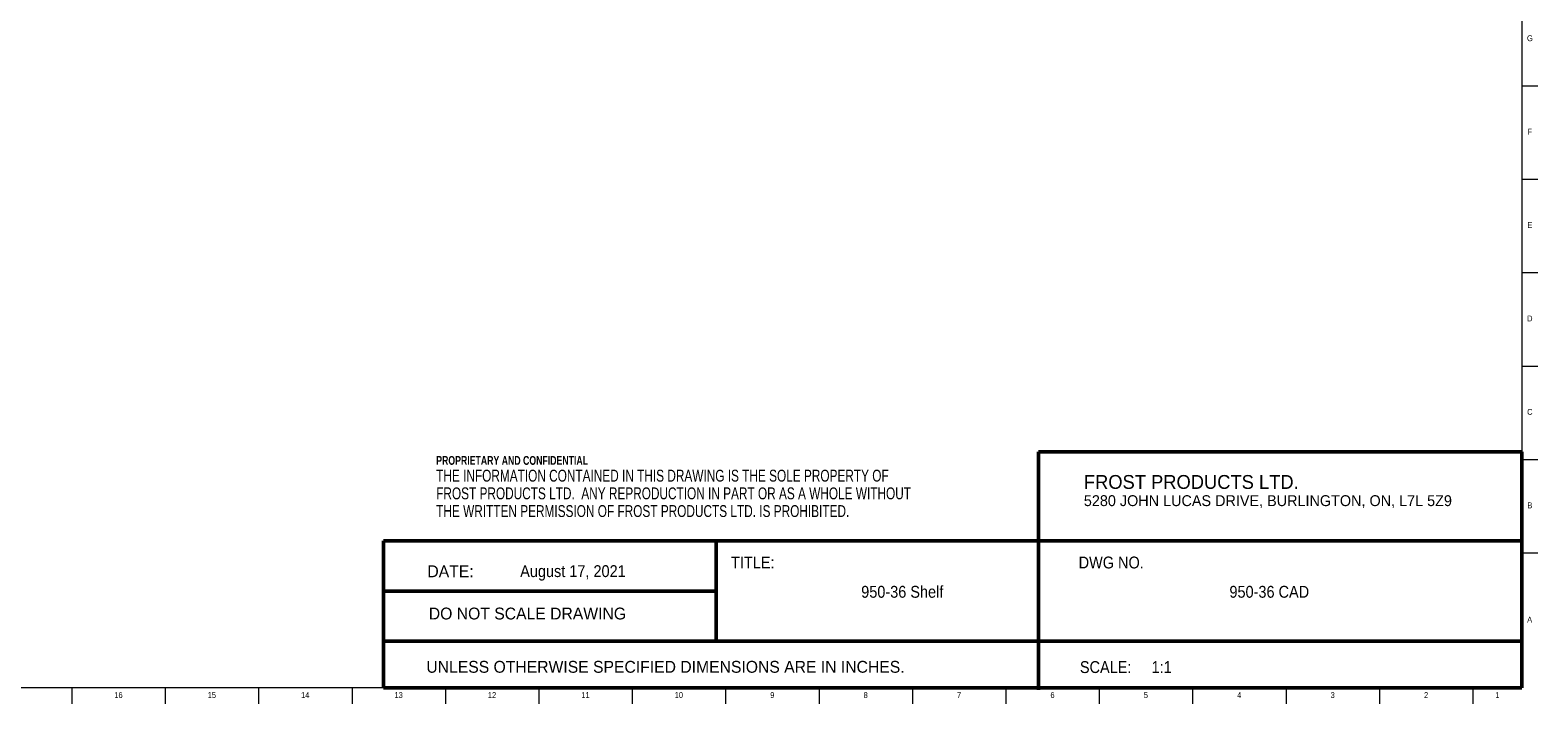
# Model space of a CAD drawing. Header units: inches. Extents: x 0.2 to 69.8, y 0.2 to 49.8.
# Tile 5 of 8: x 38.1 to 69.8, y 0.2 to 14.4. Entities that reach past the tile are written whole.
import ezdxf

# ---------------------------------------------------------------- set-up
doc = ezdxf.new("R2010")
doc.units = ezdxf.units.IN
doc.header["$MEASUREMENT"] = 0
doc.linetypes.add('SLD-Solid', pattern=[0])
doc.layers.add('NOTES', color=1, linetype='SLD-Solid')
doc.layers.add('TITLE', color=8, linetype='SLD-Solid')
doc.styles.add('SLDTEXTSTYLE0', font='ARIAL.TTF', dxfattribs={"width": 0.948})
doc.styles.add('SLDTEXTSTYLE1', font='GOTHIC.TTF', dxfattribs={"width": 0.913})
doc.styles.add('SLDTEXTSTYLE2', font='ARIALNB.TTF', dxfattribs={"width": 0.87})
doc.styles.add('SLDTEXTSTYLE3', font='ARIALN.TTF', dxfattribs={"width": 0.87})

# ---------------------------------------------------------------- blocks, each defined once
blk = doc.blocks.new('SW_NOTE_0_1')
at = {"layer": 'NOTES', "color": 0, "attachment_point": 1}
for s, insert, char_height, style in [('PROPRIETARY AND CONFIDENTIAL', (0, 0.238), 0.18473, 'SLDTEXTSTYLE2'), ('THE INFORMATION CONTAINED IN THIS DRAWING IS THE SOLE PROPERTY OF ', (0, -0.05), 0.25, 'SLDTEXTSTYLE3'), ('FROST PRODUCTS LTD.  ANY REPRODUCTION IN PART OR AS A WHOLE WITHOUT ', (0, -0.423), 0.25, 'SLDTEXTSTYLE3'), ('THE WRITTEN PERMISSION OF FROST PRODUCTS LTD. IS PROHIBITED.', (0, -0.796), 0.25, 'SLDTEXTSTYLE3')]:
    blk.add_mtext(s, dxfattribs=dict(at, insert=insert, char_height=char_height, style=style))

msp = doc.modelspace()

# ---------------------------------------------------------------- linework, layer by layer
at = {"layer": 'TITLE', "linetype": 'SLD-Solid', "lineweight": 18}
for p, q in [((69.5, 49.5), (69.5, 0.5)), ((69.5, 13.1889764), (69.8346457, 13.1889764)), ((69.5, 11.2204724), (69.8346457, 11.2204724)), ((69.5, 9.2519685), (69.8346457, 9.2519685)), ((69.5, 7.2834646), (69.8346457, 7.2834646)), ((69.5, 5.3149606), (69.8346457, 5.3149606)), ((69.5, 3.3464567), (69.8346457, 3.3464567)), ((69.5, 0.5), (0.5, 0.5)), ((38.9370079, 0.5), (38.9370079, 0.1653543)), ((40.9055118, 0.5), (40.9055118, 0.1653543)), ((42.8740157, 0.5), (42.8740157, 0.1653543)), ((44.8425197, 0.5), (44.8425197, 0.1653543)), ((46.8110236, 0.5), (46.8110236, 0.1653543)), ((48.7795276, 0.5), (48.7795276, 0.1653543)), ((50.7480315, 0.5), (50.7480315, 0.1653543)), ((52.7165354, 0.5), (52.7165354, 0.1653543)), ((54.6850394, 0.5), (54.6850394, 0.1653543)), ((56.6535433, 0.5), (56.6535433, 0.1653543)), ((58.6220472, 0.5), (58.6220472, 0.1653543)), ((60.5905512, 0.5), (60.5905512, 0.1653543)), ((62.5590551, 0.5), (62.5590551, 0.1653543)), ((64.5275591, 0.5), (64.5275591, 0.1653543)), ((66.496063, 0.5), (66.496063, 0.1653543)), ((68.4645669, 0.5), (68.4645669, 0.1653543))]:
    msp.add_line(p, q, dxfattribs=at)
at = {"layer": 'TITLE', "lineweight": 50}
for p, q in [((69.4999317, 5.4753604), (59.3105351, 5.4753604)), ((59.3105351, 5.4753604), (59.3105351, 0.4636772)), ((69.4999317, 5.4753604), (69.5, 0.5)), ((45.5059791, 3.5979637), (45.5059791, 0.5)), ((52.518223, 3.5979637), (45.5059791, 3.5979637)), ((52.518223, 3.5979637), (69.4997616, 3.5979648)), ((52.518223, 1.4876118), (52.518223, 3.5979637)), ((52.518223, 2.5427877), (45.5059791, 2.5427877)), ((52.518223, 1.4876118), (45.5059791, 1.4876118)), ((52.518223, 1.4876118), (69.4999865, 1.4876118)), ((45.5059791, 0.5), (69.5, 0.5))]:
    msp.add_line(p, q, dxfattribs=at)

# ---------------------------------------------------------------- block references
at = {"layer": 'NOTES'}
msp.add_blockref('SW_NOTE_0_1', (46.6159726, 5.1481527), dxfattribs=at)

# ---------------------------------------------------------------- texts
for s, insert, char_height, attachment_point, style in [('FROST PRODUCTS LTD.', (60.2661316, 4.9865009), 0.291666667, 1, 'SLDTEXTSTYLE0'), ('5280 JOHN LUCAS DRIVE, BURLINGTON, ON, L7L 5Z9', (60.2661316, 4.5610085), 0.229166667, 1, 'SLDTEXTSTYLE0'), ('TITLE:', (52.8307373, 3.2682756), 0.25, 1, 'SLDTEXTSTYLE1'), ('DWG NO.', (60.1561831, 3.2682756), 0.25, 1, 'SLDTEXTSTYLE1'), ('DATE:', (46.4300699, 3.0830628), 0.25, 1, 'SLDTEXTSTYLE0'), ('August 17, 2021', (49.4980498, 3.0864733), 0.25, 2, 'SLDTEXTSTYLE1'), ('950-36 Shelf', (56.439004, 2.6510344), 0.25, 2, 'SLDTEXTSTYLE1'), ('950-36 CAD', (64.1745788, 2.6510344), 0.25, 2, 'SLDTEXTSTYLE1'), ('DO NOT SCALE DRAWING', (48.5387012, 2.193033), 0.25, 2, 'SLDTEXTSTYLE0'), ('UNLESS OTHERWISE SPECIFIED DIMENSIONS ARE IN INCHES.', (46.4082978, 1.0702903), 0.25, 1, 'SLDTEXTSTYLE0'), ('SCALE:     1:1', (60.1831753, 1.0645816), 0.25, 1, 'SLDTEXTSTYLE1')]:
    msp.add_mtext(s, dxfattribs=dict(at, insert=insert, char_height=char_height, attachment_point=attachment_point, style=style))
at = {"layer": 'TITLE', "char_height": 0.125, "attachment_point": 2, "style": 'SLDTEXTSTYLE1'}
for s, insert in [('G', (69.6669033, 14.2531063)), ('F', (69.6659918, 12.2846024)), ('E', (69.6675688, 10.3160984)), ('D', (69.6658327, 8.3475945)), ('C', (69.6660208, 6.3790905)), ('B', (69.6663969, 4.4105866)), ('A', (69.6622736, 2.0031063)), ('16', (39.9187425, 0.4125551)), ('15', (41.8872464, 0.4125551)), ('14', (43.8557504, 0.4125551)), ('13', (45.8242543, 0.4125551)), ('12', (47.7927582, 0.4125551)), ('11', (49.7612622, 0.4125551)), ('10', (51.7297661, 0.4125551)), ('9', (53.6995287, 0.4125551)), ('8', (55.6680327, 0.4125551)), ('7', (57.6365366, 0.4125551)), ('6', (59.6050405, 0.4125551)), ('5', (61.5735445, 0.4125551)), ('4', (63.5420484, 0.4125551)), ('3', (65.5105523, 0.4125551)), ('2', (67.4790563, 0.4125551)), ('1', (68.9810248, 0.4125551))]:
    msp.add_mtext(s, dxfattribs=dict(at, insert=insert))

doc.saveas('drawing.dxf')
